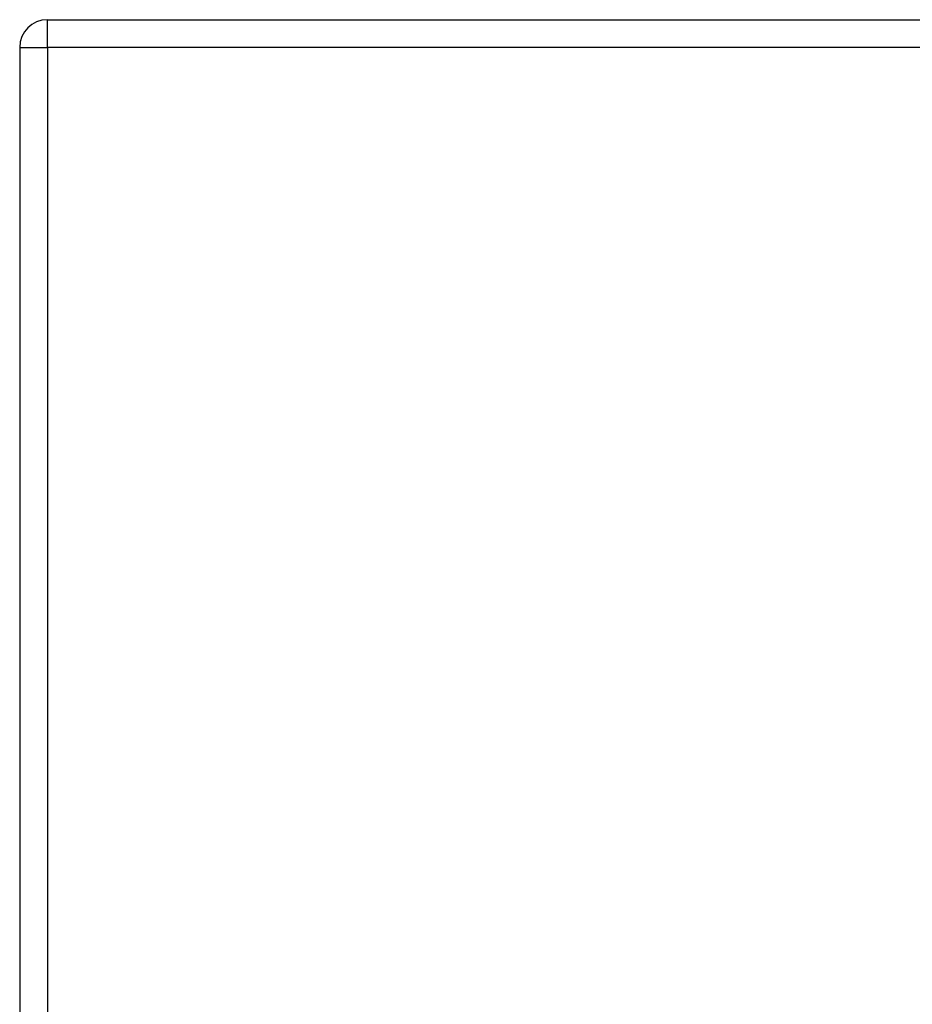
# Model space of a CAD drawing. Header units: inches. Extents: x 12 to 399, y 35 to 188.
# Tile 228 of 256: x 129.39 to 132.57, y 126.15 to 129.67. Entities that reach past the tile are written whole.
import ezdxf

# ---------------------------------------------------------------- set-up
doc = ezdxf.new("R2010")
doc.units = ezdxf.units.IN
doc.header["$MEASUREMENT"] = 0
doc.layers.add('Visible Edges(ANSI)', color=7, linetype='Continuous', lineweight=25)
doc.layers.add('Visible Tangent Edges(ANSI)', color=7, linetype='Continuous', lineweight=25)

msp = doc.modelspace()

# ---------------------------------------------------------------- linework, layer by layer
at = {"layer": 'Visible Edges(ANSI)'}
for p, q in [((129.4877, 129.6672), (171.0927, 129.6672)), ((129.3887, 129.5682), (129.3887, 99.8482))]:
    msp.add_line(p, q, dxfattribs=at)
msp.add_arc((129.4877, 129.5682), 0.099, 90, 180, dxfattribs=at)
at = {"layer": 'Visible Tangent Edges(ANSI)'}
for p, q in [((129.4877, 129.5682), (129.4877, 129.6672)), ((129.3887, 129.5682), (129.4877, 129.5682)), ((171.0927, 129.5682), (129.4877, 129.5682)), ((129.4877, 129.5682), (129.4877, 99.8482))]:
    msp.add_line(p, q, dxfattribs=at)

doc.saveas('drawing.dxf')
